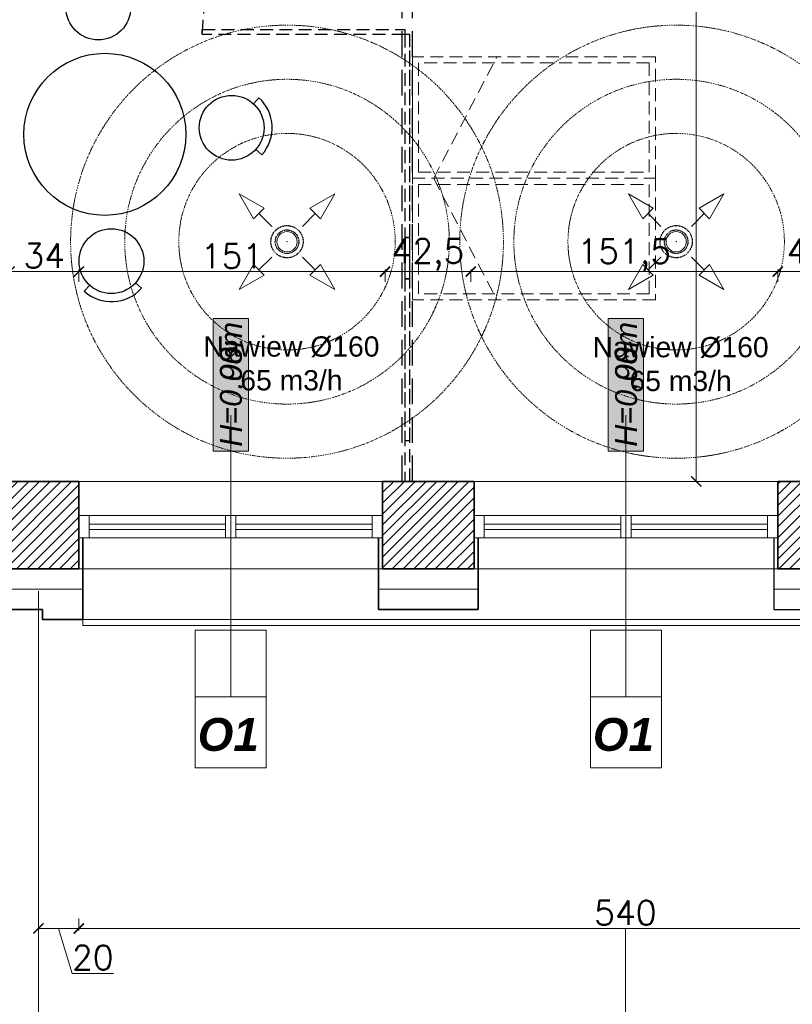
# Model space of a CAD drawing. Header units: millimetres. Extents: x -740 to 33545, y -26688 to 22494.
# Tile 139 of 256: x 11205 to 11586, y 9525 to 10011. Entities that reach past the tile are written whole.
import ezdxf
from ezdxf.lldxf.tags import DXFTag

# ---------------------------------------------------------------- set-up
doc = ezdxf.new("R2010")
doc.units = ezdxf.units.MM
doc.header["$MEASUREMENT"] = 0
for name, pattern in [('CENTERX2', [101.6, 63.5, -12.7, 12.7, -12.7]), ('DASHDOT', [1, 0.5, -0.25, 0, -0.25]), ('DASHED2', [9.525, 6.35, -3.175]), ('DIVIDE2', [0.625, 0.25, -0.125, 0, -0.125, 0, -0.125])]:
    doc.linetypes.add(name, pattern=pattern)
doc.layers.get('Defpoints').update_dxf_attribs({"color": 252})
for name, color, linetype, lineweight in [('## went', 20, 'DIVIDE2', 15), ('_IS_Nawiew', 5, 'Continuous', 20), ('A_istniejące ściany', 252, 'Continuous', 35), ('A_izolacja', 252, 'Continuous', 9), ('A_l.przerywana', 252, 'ICAD_ISO03W100', 9), ('A_okna wymieniane', 252, 'Continuous', 15), ('A_opisy', 252, 'Continuous', 15), ('A_wyposażenie', 252, 'Continuous', 9), ('A_ściany projektowane', 252, 'Continuous', 35), ('l.przerywana', 252, 'ICAD_ISO03W100', 5), ('l.widokowa', 252, 'Continuous', 15), ('l.wypełnien', 252, 'Continuous', 5), ('Nowe_820-G Rysunki Obrazki_Nr_pióra__1', 252, 'Continuous', 13), ('wymiarowanie', 252, 'Continuous', 9)]:
    doc.layers.add(name, color=color, linetype=linetype, lineweight=lineweight)
doc.layers.add('## went NIEWID', color=51, linetype='DASHDOT', lineweight=15, plot=False)
doc.layers.add('_I_EKO_PODKLAD 3', color=252, linetype='Continuous')
doc.layers.add('_IS_EKO_Opis_Wentylacja', color=7, linetype='CENTERX2')
doc.styles.add('Arial', font='arial.ttf')
doc.styles.add('ARIALL', font='GOTHIC.TTF', dxfattribs={"height": 40})
doc.styles.add('styl2', font='simplex.shx')
doc.linetypes.add('BATTING', pattern='A,0.00254,-2.54,[134,ltypeshp.shx,S=2.54,R=0,X=-2.54,Y=0],-5.08,[134,ltypeshp.shx,S=2.54,R=180,X=2.54,Y=0],-2.54', length=10.16254)
tags = doc.linetypes.add('ICAD_ISO03W100', pattern=[30, 12, -18]).pattern_tags.tags
tags[6:7] = [DXFTag(74, 4), DXFTag(75, 0), DXFTag(340, '0'), DXFTag(46, 1.0), DXFTag(50, 0.0), DXFTag(44, 0.0), DXFTag(45, 0.0)]
tags[4:5] = [DXFTag(74, 4), DXFTag(75, 0), DXFTag(340, '0'), DXFTag(46, 1.0), DXFTag(50, 0.0), DXFTag(44, 0.0), DXFTag(45, 0.0)]
doc.dimstyles.new('Skala 1-50', dxfattribs={"dimtxt": 12, "dimasz": 5, "dimexe": 1, "dimexo": 1, "dimgap": 1.5, "dimtad": 1, "dimdec": 1, "dimrnd": 0.5, "dimtxsty": 'styl2', "dimblk": 'ARCHTICK', "dimcen": 5, "dimadec": 0, "dimazin": 0, "dimtfac": 1, "dimtdec": 1, "dimtmove": 1, "dimatfit": 3, "dimldrblk": 'ARCHTICK', "dimfxl": 0, "dimlwd": -1, "dimlwe": -1, "dimarcsym": 0})

# ---------------------------------------------------------------- blocks, each defined once
blk = doc.blocks.new('_ArchTick')
at = {"color": 0, "linetype": 'ByBlock', "const_width": 0.15}
blk.add_lwpolyline([(-0.5, -0.5), (0.5, 0.5)], dxfattribs=at)
blk = doc.blocks.new('*D1898')
at = {"layer": 'Defpoints', "color": 0}
for p in [(11214.13, 9716.08), (11234.13, 9714.58), (11234.13, 9562.04)]:
    blk.add_point(p, dxfattribs=at)
at = {"layer": 'wymiarowanie', "color": 0}
for p, q in [((11214.13, 9567.04), (11214.13, 9561.04)), ((11234.13, 9567.04), (11234.13, 9561.04)), ((11214.13, 9562.04), (11234.13, 9562.04)), ((11230.78, 9539.89), (11224.13, 9562.04)), ((11251.25, 9539.89), (11230.78, 9539.89))]:
    blk.add_line(p, q, dxfattribs=at)
at = {"layer": 'wymiarowanie', "color": 0, "xscale": 5, "yscale": 5, "zscale": 5, "rotation": 180}
blk.add_blockref('_ArchTick', (11214.13, 9562.04), dxfattribs=at)
at = {"layer": 'wymiarowanie', "color": 0, "xscale": 5, "yscale": 5, "zscale": 5}
blk.add_blockref('_ArchTick', (11234.13, 9562.04), dxfattribs=at)
at = {"layer": 'wymiarowanie', "color": 0, "insert": (11241.01, 9547.69), "char_height": 12, "attachment_point": 5, "style": 'styl2'}
blk.add_mtext('20', dxfattribs=at)
blk = doc.blocks.new('*D1899')
at = {"layer": 'Defpoints', "color": 0}
for p in [(11234.13, 9739.58), (11773.95, 9715.57), (11773.95, 9562.04)]:
    blk.add_point(p, dxfattribs=at)
at = {"layer": 'wymiarowanie', "color": 0}
for p, q in [((11234.13, 9567.04), (11234.13, 9561.04)), ((11773.95, 9567.04), (11773.95, 9561.04)), ((11234.13, 9562.04), (11773.95, 9562.04))]:
    blk.add_line(p, q, dxfattribs=at)
at = {"layer": 'wymiarowanie', "color": 0, "xscale": 5, "yscale": 5, "zscale": 5, "rotation": 180}
blk.add_blockref('_ArchTick', (11234.13, 9562.04), dxfattribs=at)
at = {"layer": 'wymiarowanie', "color": 0, "xscale": 5, "yscale": 5, "zscale": 5}
blk.add_blockref('_ArchTick', (11773.95, 9562.04), dxfattribs=at)
at = {"layer": 'wymiarowanie', "color": 0, "insert": (11504.04, 9569.84), "char_height": 12, "attachment_point": 5, "style": 'styl2'}
blk.add_mtext('540', dxfattribs=at)
blk = doc.blocks.new('*D2158')
at = {"layer": 'Defpoints', "color": 0}
for p in [(11128.02, 9739.58), (11214.13, 9719.58), (11214.13, 9186.8)]:
    blk.add_point(p, dxfattribs=at)
at = {"layer": 'wymiarowanie', "color": 0}
for p, q in [((11128.02, 9191.8), (11128.02, 9185.8)), ((11214.13, 9191.8), (11214.13, 9185.8)), ((11128.02, 9186.8), (11214.13, 9186.8))]:
    blk.add_line(p, q, dxfattribs=at)
at = {"layer": 'wymiarowanie', "color": 0, "xscale": 5, "yscale": 5, "zscale": 5, "rotation": 180}
blk.add_blockref('_ArchTick', (11128.02, 9186.8), dxfattribs=at)
at = {"layer": 'wymiarowanie', "color": 0, "xscale": 5, "yscale": 5, "zscale": 5}
blk.add_blockref('_ArchTick', (11214.13, 9186.8), dxfattribs=at)
at = {"layer": 'wymiarowanie', "color": 0, "insert": (11171.07, 9194.6), "char_height": 12, "attachment_point": 5, "style": 'styl2'}
blk.add_mtext('86', dxfattribs=at)
blk = doc.blocks.new('*D2159')
at = {"layer": 'Defpoints', "color": 0}
for p in [(11234.13, 9739.58), (11214.13, 9719.58), (11234.13, 9186.8)]:
    blk.add_point(p, dxfattribs=at)
at = {"layer": 'wymiarowanie', "color": 0}
for p, q in [((11214.13, 9191.8), (11214.13, 9185.8)), ((11234.13, 9191.8), (11234.13, 9185.8)), ((11214.13, 9186.8), (11234.13, 9186.8)), ((11234.13, 9186.8), (11263.81, 9186.8))]:
    blk.add_line(p, q, dxfattribs=at)
at = {"layer": 'wymiarowanie', "color": 0, "xscale": 5, "yscale": 5, "zscale": 5, "rotation": 180}
blk.add_blockref('_ArchTick', (11214.13, 9186.8), dxfattribs=at)
at = {"layer": 'wymiarowanie', "color": 0, "xscale": 5, "yscale": 5, "zscale": 5}
blk.add_blockref('_ArchTick', (11234.13, 9186.8), dxfattribs=at)
at = {"layer": 'wymiarowanie', "color": 0, "insert": (11253.58, 9194.6), "char_height": 12, "attachment_point": 5, "style": 'styl2'}
blk.add_mtext('20', dxfattribs=at)
blk = doc.blocks.new('*D2160')
at = {"layer": 'Defpoints', "color": 0}
for p in [(11234.13, 9739.58), (11384.13, 9739.58), (11384.13, 9186.8)]:
    blk.add_point(p, dxfattribs=at)
at = {"layer": 'wymiarowanie', "color": 0}
for p, q in [((11234.13, 9191.8), (11234.13, 9185.8)), ((11384.13, 9191.8), (11384.13, 9185.8)), ((11234.13, 9186.8), (11384.13, 9186.8))]:
    blk.add_line(p, q, dxfattribs=at)
at = {"layer": 'wymiarowanie', "color": 0, "xscale": 5, "yscale": 5, "zscale": 5, "rotation": 180}
blk.add_blockref('_ArchTick', (11234.13, 9186.8), dxfattribs=at)
at = {"layer": 'wymiarowanie', "color": 0, "xscale": 5, "yscale": 5, "zscale": 5}
blk.add_blockref('_ArchTick', (11384.13, 9186.8), dxfattribs=at)
at = {"layer": 'wymiarowanie', "color": 0, "insert": (11309.13, 9194.6), "char_height": 12, "attachment_point": 5, "style": 'styl2'}
blk.add_mtext('150', dxfattribs=at)
blk = doc.blocks.new('*D2161')
at = {"layer": 'Defpoints', "color": 0}
for p in [(11384.13, 9739.58), (11429.29, 9739.58), (11429.29, 9186.8)]:
    blk.add_point(p, dxfattribs=at)
at = {"layer": 'wymiarowanie', "color": 0}
for p, q in [((11384.13, 9191.8), (11384.13, 9185.8)), ((11429.29, 9191.8), (11429.29, 9185.8)), ((11384.13, 9186.8), (11429.29, 9186.8))]:
    blk.add_line(p, q, dxfattribs=at)
at = {"layer": 'wymiarowanie', "color": 0, "xscale": 5, "yscale": 5, "zscale": 5, "rotation": 180}
blk.add_blockref('_ArchTick', (11384.13, 9186.8), dxfattribs=at)
at = {"layer": 'wymiarowanie', "color": 0, "xscale": 5, "yscale": 5, "zscale": 5}
blk.add_blockref('_ArchTick', (11429.29, 9186.8), dxfattribs=at)
at = {"layer": 'wymiarowanie', "color": 0, "insert": (11406.71, 9194.6), "char_height": 12, "attachment_point": 5, "style": 'styl2'}
blk.add_mtext('45', dxfattribs=at)
blk = doc.blocks.new('*D2162')
at = {"layer": 'Defpoints', "color": 0}
for p in [(11429.29, 9739.58), (11579.29, 9739.58), (11579.29, 9186.8)]:
    blk.add_point(p, dxfattribs=at)
at = {"layer": 'wymiarowanie', "color": 0}
for p, q in [((11429.29, 9191.8), (11429.29, 9185.8)), ((11579.29, 9191.8), (11579.29, 9185.8)), ((11429.29, 9186.8), (11579.29, 9186.8))]:
    blk.add_line(p, q, dxfattribs=at)
at = {"layer": 'wymiarowanie', "color": 0, "xscale": 5, "yscale": 5, "zscale": 5, "rotation": 180}
blk.add_blockref('_ArchTick', (11429.29, 9186.8), dxfattribs=at)
at = {"layer": 'wymiarowanie', "color": 0, "xscale": 5, "yscale": 5, "zscale": 5}
blk.add_blockref('_ArchTick', (11579.29, 9186.8), dxfattribs=at)
at = {"layer": 'wymiarowanie', "color": 0, "insert": (11504.29, 9194.6), "char_height": 12, "attachment_point": 5, "style": 'styl2'}
blk.add_mtext('150', dxfattribs=at)
blk = doc.blocks.new('*D2163')
at = {"layer": 'Defpoints', "color": 0}
for p in [(11579.29, 9739.58), (11624.02, 9739.58), (11624.02, 9186.8)]:
    blk.add_point(p, dxfattribs=at)
at = {"layer": 'wymiarowanie', "color": 0}
for p, q in [((11579.29, 9191.8), (11579.29, 9185.8)), ((11624.02, 9191.8), (11624.02, 9185.8)), ((11579.29, 9186.8), (11624.02, 9186.8))]:
    blk.add_line(p, q, dxfattribs=at)
at = {"layer": 'wymiarowanie', "color": 0, "xscale": 5, "yscale": 5, "zscale": 5, "rotation": 180}
blk.add_blockref('_ArchTick', (11579.29, 9186.8), dxfattribs=at)
at = {"layer": 'wymiarowanie', "color": 0, "xscale": 5, "yscale": 5, "zscale": 5}
blk.add_blockref('_ArchTick', (11624.02, 9186.8), dxfattribs=at)
at = {"layer": 'wymiarowanie', "color": 0, "insert": (11601.66, 9195.15), "char_height": 12, "attachment_point": 5, "style": 'styl2'}
blk.add_mtext('44,5', dxfattribs=at)
blk = doc.blocks.new('*D2209')
at = {"layer": 'Defpoints', "color": 0}
for p in [(11562.62, 10359.34), (11539.01, 9782.76), (11576.75, 9782.76)]:
    blk.add_point(p, dxfattribs=at)
at = {"layer": 'wymiarowanie', "color": 0}
for p, q in [((11544.01, 10359.34), (11538.01, 10359.34)), ((11539.01, 10359.34), (11539.01, 10168.41)), ((11539.01, 9782.76), (11539.01, 10125.2)), ((11544.01, 9782.76), (11538.01, 9782.76))]:
    blk.add_line(p, q, dxfattribs=at)
at = {"layer": 'wymiarowanie', "color": 0, "xscale": 5, "yscale": 5, "zscale": 5}
for p, rotation in [((11539.01, 10359.34), 90), ((11539.01, 9782.76), 270)]:
    blk.add_blockref('_ArchTick', p, dxfattribs=dict(at, rotation=rotation))
at = {"layer": 'wymiarowanie', "color": 0, "insert": (11530.66, 10146.8), "char_height": 12, "attachment_point": 5, "rotation": 90, "style": 'styl2'}
blk.add_mtext('576,5', dxfattribs=at)
blk = doc.blocks.new('*D2784')
at = {"layer": 'Defpoints', "color": 0}
for p in [(11234.13, 9886.31), (11199.91, 9812.76), (11234.13, 9782.76)]:
    blk.add_point(p, dxfattribs=at)
at = {"layer": 'wymiarowanie', "color": 0}
for p, q in [((11199.91, 9881.31), (11199.91, 9887.31)), ((11199.91, 9886.31), (11234.13, 9886.31)), ((11234.13, 9881.31), (11234.13, 9887.31))]:
    blk.add_line(p, q, dxfattribs=at)
at = {"layer": 'wymiarowanie', "color": 0, "xscale": 5, "yscale": 5, "zscale": 5, "rotation": 180}
blk.add_blockref('_ArchTick', (11199.91, 9886.31), dxfattribs=at)
at = {"layer": 'wymiarowanie', "color": 0, "xscale": 5, "yscale": 5, "zscale": 5}
blk.add_blockref('_ArchTick', (11234.13, 9886.31), dxfattribs=at)
at = {"layer": 'wymiarowanie', "color": 0, "insert": (11217.02, 9894.11), "char_height": 12, "attachment_point": 5, "style": 'styl2'}
blk.add_mtext('34', dxfattribs=at)
blk = doc.blocks.new('*D2785')
at = {"layer": 'Defpoints', "color": 0}
for p in [(11385.33, 9886.31), (11234.13, 9782.76), (11385.33, 9782.76)]:
    blk.add_point(p, dxfattribs=at)
at = {"layer": 'wymiarowanie', "color": 0}
for p, q in [((11234.13, 9881.31), (11234.13, 9887.31)), ((11234.13, 9886.31), (11385.33, 9886.31)), ((11385.33, 9881.31), (11385.33, 9887.31))]:
    blk.add_line(p, q, dxfattribs=at)
at = {"layer": 'wymiarowanie', "color": 0, "xscale": 5, "yscale": 5, "zscale": 5, "rotation": 180}
blk.add_blockref('_ArchTick', (11234.13, 9886.31), dxfattribs=at)
at = {"layer": 'wymiarowanie', "color": 0, "xscale": 5, "yscale": 5, "zscale": 5}
blk.add_blockref('_ArchTick', (11385.33, 9886.31), dxfattribs=at)
at = {"layer": 'wymiarowanie', "color": 0, "insert": (11309.73, 9893.96), "char_height": 12, "attachment_point": 5, "style": 'styl2'}
blk.add_mtext('151', dxfattribs=at)
blk = doc.blocks.new('*D2786')
at = {"layer": 'Defpoints', "color": 0}
for p in [(11427.67, 9886.31), (11385.33, 9782.76), (11427.67, 9782.76)]:
    blk.add_point(p, dxfattribs=at)
at = {"layer": 'wymiarowanie', "color": 0}
for p, q in [((11385.33, 9881.31), (11385.33, 9887.31)), ((11385.33, 9886.31), (11427.67, 9886.31)), ((11427.67, 9881.31), (11427.67, 9887.31))]:
    blk.add_line(p, q, dxfattribs=at)
at = {"layer": 'wymiarowanie', "color": 0, "xscale": 5, "yscale": 5, "zscale": 5, "rotation": 180}
blk.add_blockref('_ArchTick', (11385.33, 9886.31), dxfattribs=at)
at = {"layer": 'wymiarowanie', "color": 0, "xscale": 5, "yscale": 5, "zscale": 5}
blk.add_blockref('_ArchTick', (11427.67, 9886.31), dxfattribs=at)
at = {"layer": 'wymiarowanie', "color": 0, "insert": (11406.5, 9894.66), "char_height": 12, "attachment_point": 5, "style": 'styl2'}
blk.add_mtext('42,5', dxfattribs=at)
blk = doc.blocks.new('*D2787')
at = {"layer": 'Defpoints', "color": 0}
for p in [(11579.29, 9886.31), (11427.67, 9782.76), (11579.29, 9782.76)]:
    blk.add_point(p, dxfattribs=at)
at = {"layer": 'wymiarowanie', "color": 0}
for p, q in [((11427.67, 9881.31), (11427.67, 9887.31)), ((11427.67, 9886.31), (11579.29, 9886.31)), ((11579.29, 9881.31), (11579.29, 9887.31))]:
    blk.add_line(p, q, dxfattribs=at)
at = {"layer": 'wymiarowanie', "color": 0, "xscale": 5, "yscale": 5, "zscale": 5, "rotation": 180}
blk.add_blockref('_ArchTick', (11427.67, 9886.31), dxfattribs=at)
at = {"layer": 'wymiarowanie', "color": 0, "xscale": 5, "yscale": 5, "zscale": 5}
blk.add_blockref('_ArchTick', (11579.29, 9886.31), dxfattribs=at)
at = {"layer": 'wymiarowanie', "color": 0, "insert": (11503.48, 9894.51), "char_height": 12, "attachment_point": 5, "style": 'styl2'}
blk.add_mtext('151,5', dxfattribs=at)
blk = doc.blocks.new('*D2788')
at = {"layer": 'Defpoints', "color": 0}
for p in [(11624.02, 9886.31), (11579.29, 9782.76), (11624.02, 9782.76)]:
    blk.add_point(p, dxfattribs=at)
at = {"layer": 'wymiarowanie', "color": 0}
for p, q in [((11579.29, 9881.31), (11579.29, 9887.31)), ((11579.29, 9886.31), (11624.02, 9886.31)), ((11624.02, 9881.31), (11624.02, 9887.31))]:
    blk.add_line(p, q, dxfattribs=at)
at = {"layer": 'wymiarowanie', "color": 0, "xscale": 5, "yscale": 5, "zscale": 5, "rotation": 180}
blk.add_blockref('_ArchTick', (11579.29, 9886.31), dxfattribs=at)
at = {"layer": 'wymiarowanie', "color": 0, "xscale": 5, "yscale": 5, "zscale": 5}
blk.add_blockref('_ArchTick', (11624.02, 9886.31), dxfattribs=at)
at = {"layer": 'wymiarowanie', "color": 0, "insert": (11601.66, 9894.66), "char_height": 12, "attachment_point": 5, "style": 'styl2'}
blk.add_mtext('44,5', dxfattribs=at)
blk = doc.blocks.new('erdrrer')
at = {"layer": '## went', "color": 5, "linetype": 'Continuous', "lineweight": 15}
for p, q in [((341343.16, 163325.05), (341331.68, 163331.67)), ((341331.68, 163331.67), (341338.31, 163320.2)), ((341331.68, 163331.67), (341338.31, 163320.2)), ((341364.32, 163325.05), (341375.8, 163331.67)), ((341375.8, 163331.67), (341369.17, 163320.2)), ((341375.8, 163331.67), (341369.17, 163320.2)), ((341338.31, 163320.2), (341343.16, 163325.05)), ((341338.31, 163320.2), (341343.16, 163325.05)), ((341369.17, 163320.2), (341364.32, 163325.05)), ((341369.17, 163320.2), (341364.32, 163325.05)), ((341346.65, 163316.7), (341340.73, 163322.62)), ((341360.83, 163316.7), (341366.75, 163322.62)), ((341346.82, 163316.53), (341346.82, 163316.53)), ((341346.65, 163302.53), (341340.73, 163296.61)), ((341346.82, 163302.7), (341346.82, 163302.7)), ((341360.66, 163302.7), (341360.66, 163302.7)), ((341360.83, 163302.53), (341366.75, 163296.61)), ((341338.31, 163299.03), (341331.68, 163287.56)), ((341343.16, 163294.18), (341338.31, 163299.03)), ((341343.16, 163294.18), (341338.31, 163299.03)), ((341364.32, 163294.18), (341369.17, 163299.03)), ((341364.32, 163294.18), (341369.17, 163299.03)), ((341369.17, 163299.03), (341375.8, 163287.56)), ((341331.68, 163287.56), (341343.16, 163294.18)), ((341331.68, 163287.56), (341343.16, 163294.18)), ((341375.8, 163287.56), (341364.32, 163294.18)), ((341375.8, 163287.56), (341364.32, 163294.18))]:
    blk.add_line(p, q, dxfattribs=at)
at = {"layer": '## went', "color": 5, "linetype": 'Continuous', "const_width": 0.0165}
for points in [[(341331.68, 163331.67), (341338.31, 163320.2), (341343.16, 163325.05)], [(341375.8, 163331.67), (341369.17, 163320.2), (341364.32, 163325.05)], [(341331.68, 163287.56), (341343.16, 163294.18), (341338.31, 163299.03)], [(341375.8, 163287.56), (341364.32, 163294.18), (341369.17, 163299.03)]]:
    blk.add_lwpolyline(points, close=True, dxfattribs=at)
at = {"layer": '## went', "color": 5, "lineweight": 30}
for radius in [7.45, 5.44]:
    blk.add_circle((341353.74, 163309.62), radius, dxfattribs=at)
at = {"layer": '## went', "color": 5, "lineweight": 15}
blk.add_point((341353.74, 163309.62), dxfattribs=at)
blk.add_point((341353.74, 163309.62), dxfattribs=at)
at = {"layer": '## went NIEWID'}
for radius in [100, 75, 50]:
    blk.add_circle((341353.74, 163309.62), radius, dxfattribs=at)

msp = doc.modelspace()

# ---------------------------------------------------------------- hatches: boundary and pattern name
at = {"layer": 'A_opisy', "ltscale": 0.3}
for points in [[(11300.37, 9797.7), (11300.37, 9863.16), (11317.9, 9863.16), (11317.9, 9797.7)], [(11300.37, 9797.7), (11300.37, 9863.16), (11317.9, 9863.16), (11317.9, 9797.7)], [(11300.37, 9797.7), (11300.37, 9863.16), (11317.9, 9863.16), (11317.9, 9797.7)], [(11300.37, 9797.7), (11300.37, 9863.16), (11317.9, 9863.16), (11317.9, 9797.7)], [(11495.52, 9797.7), (11495.52, 9863.16), (11513.05, 9863.16), (11513.05, 9797.7)], [(11495.52, 9797.7), (11495.52, 9863.16), (11513.05, 9863.16), (11513.05, 9797.7)], [(11495.52, 9797.7), (11495.52, 9863.16), (11513.05, 9863.16), (11513.05, 9797.7)], [(11495.52, 9797.7), (11495.52, 9863.16), (11513.05, 9863.16), (11513.05, 9797.7)]]:
    msp.add_hatch(color=256, dxfattribs=at).paths.add_polyline_path(points)
at = {"layer": 'l.wypełnien'}
h = msp.add_hatch(dxfattribs=at)
h.set_pattern_fill('ANSI31', color=256, scale=30, style=0)
h.paths.add_polyline_path([(11391.26, 10402.52), (11391.26, 10359.34), (11839.15, 10359.34), (11839.15, 9782.76), (11774.02, 9782.76), (11774.02, 9765.83), (11774.02, 9754.82), (11774.02, 9739.58), (11839.15, 9739.58), (11882.33, 9739.58), (11882.33, 10522.75), (11866.24, 10522.75), (11854.39, 10522.75), (11839.15, 10522.75), (11839.15, 10402.52), (11426.82, 10402.52), (11426.82, 10552.38), (11401.42, 10552.38), (11401.42, 10402.52)])
h.paths.add_polyline_path([(11391.26, 10834.32), (11391.26, 10791.99), (11401.42, 10791.99), (11401.42, 10654.38), (11426.82, 10654.38), (11426.82, 10791.99), (11839.15, 10791.99), (11839.15, 10677.69), (11854.39, 10677.69), (11866.24, 10677.69), (11882.33, 10677.69), (11882.33, 11331.32), (11882.33, 11374.5), (11799.42, 11374.5), (11799.42, 11331.32), (11839.15, 11331.32), (11839.15, 10994.32), (11839.15, 10834.32), (11699.45, 10834.32), (11685.18, 10834.32), (11640.68, 10834.32), (11401.42, 10834.32)])
h.paths.add_polyline_path([(11477.62, 10806.38), (11477.62, 10819.93), (11497.94, 10819.93), (11497.94, 10806.38)], flags=16)
h.paths.add_polyline_path([(11438.67, 10819.93), (11438.67, 10806.38), (11457.3, 10806.38), (11457.3, 10819.93)], flags=16)
h.paths.add_polyline_path([(11429.29, 9739.58), (11429.29, 9782.76), (11384.13, 9782.76), (11384.13, 9739.58)])
h.paths.add_polyline_path([(11624.02, 9739.58), (11624.02, 9782.76), (11579.29, 9782.76), (11579.29, 9739.58)])
h = msp.add_hatch(dxfattribs=at)
h.set_pattern_fill('ANSI31', color=256, scale=30, style=0)
h.paths.add_polyline_path([(10913.66, 10402.52), (10997.39, 10402.52), (11117.42, 10402.52), (11176.61, 10402.52), (11176.61, 10401.46), (11164.43, 10401.46), (11164.43, 10399.14), (11180.1, 10399.14), (11180.1, 10402.52), (11291.35, 10402.52), (11291.35, 10359.34), (11212.91, 10359.34), (11212.91, 10281.34), (11174.51, 10281.34), (11174.51, 10359.34), (11117.42, 10359.34), (10913.66, 10359.34)])
h.paths.add_polyline_path([(11186.51, 10326.34), (11186.51, 10347.34), (11200.91, 10347.34), (11200.91, 10326.34)], flags=16)
h.paths.add_polyline_path([(11186.51, 10326.34), (11186.51, 10347.34), (11200.91, 10347.34), (11200.91, 10326.34)], flags=0)
h.paths.add_polyline_path([(11186.51, 10293.34), (11186.51, 10314.34), (11200.91, 10314.34), (11200.91, 10293.34)], flags=16)
h.paths.add_polyline_path([(11186.51, 10293.34), (11186.51, 10314.34), (11200.91, 10314.34), (11200.91, 10293.34)], flags=0)
h.paths.add_polyline_path([(11234.13, 9739.58), (11234.13, 9782.76), (11199.91, 9782.76), (11199.91, 9812.76), (11174.51, 9812.76), (11174.51, 9782.76), (11128.02, 9782.76), (11128.02, 9739.58)])
h.paths.add_polyline_path([(10477.77, 9782.76), (10504.8, 9782.76), (10504.8, 9762.76), (10529.35, 9762.99), (10529.35, 9782.76), (10587.7, 9782.76), (10587.7, 9739.58), (10477.77, 9739.58)])
h.paths.add_polyline_path([(10783.28, 9739.58), (10783.28, 9782.76), (10737.7, 9782.76), (10737.7, 9739.58)])
h.paths.add_polyline_path([(10978.02, 9739.58), (10978.02, 9782.76), (10933.28, 9782.76), (10933.28, 9739.58)])
h.paths.add_polyline_path([(10769.66, 10359.34), (10771.66, 10359.34), (10771.66, 10402.52), (10736.26, 10402.52), (10736.26, 10359.34)])
h.paths.add_polyline_path([(10457.77, 9739.58), (10457.77, 9782.76), (10477.77, 9782.76), (10477.77, 9739.58), (10470.93, 9739.58)])
h.paths.add_polyline_path([(10771.66, 10359.34), (10771.66, 10402.52), (10791.66, 10402.52), (10791.66, 10359.34)])
h.paths.add_polyline_path([(10913.66, 10359.34), (10913.66, 10402.52), (10893.66, 10402.52), (10893.66, 10359.34)])
h.paths.add_polyline_path([(10504.8, 9762.76), (10504.8, 9782.76), (10529.35, 9782.76), (10529.35, 9762.99)])

# ---------------------------------------------------------------- linework, layer by layer
at = {"layer": '_I_EKO_PODKLAD 3', "linetype": 'DASHED2', "ltscale": 2}
for p, q in [((11393.83, 9782.76), (11393.83, 10359.34)), ((11393.83, 9782.76), (11393.83, 10359.34)), ((11398.83, 9782.76), (11398.83, 10359.34)), ((11398.83, 9782.76), (11398.83, 10359.34))]:
    msp.add_line(p, q, dxfattribs=at)
at = {"layer": '_I_EKO_PODKLAD 3', "ltscale": 500}
for p, q in [((11320.3, 9969.17), (11322.98, 9972.14)), ((11320.3, 9969.17), (11322.98, 9972.14)), ((11321.47, 9946.57), (11324.44, 9943.89)), ((11321.47, 9946.57), (11324.44, 9943.89)), ((11262.09, 9880.73), (11265.06, 9878.05)), ((11262.09, 9880.73), (11265.06, 9878.05)), ((11239.49, 9879.56), (11236.81, 9876.59)), ((11239.49, 9879.56), (11236.81, 9876.59))]:
    msp.add_line(p, q, dxfattribs=at)
at = {"layer": '_I_EKO_PODKLAD 3', "color": 252, "ltscale": 500}
for p, q in [((11320.3, 9969.17), (11322.98, 9972.14)), ((11320.3, 9969.17), (11322.98, 9972.14)), ((11321.47, 9946.57), (11324.44, 9943.89)), ((11321.47, 9946.57), (11324.44, 9943.89)), ((11262.09, 9880.73), (11265.06, 9878.05)), ((11262.09, 9880.73), (11265.06, 9878.05)), ((11239.49, 9879.56), (11236.81, 9876.59)), ((11239.49, 9879.56), (11236.81, 9876.59))]:
    msp.add_line(p, q, dxfattribs=at)
at = {"layer": '_I_EKO_PODKLAD 3', "linetype": 'DASHED2'}
for points in [[(11295.08, 10005.84), (11395.08, 10005.84), (11395.08, 10003.34), (11295.08, 10003.34), (11295.08, 10005.84)], [(11295.08, 10005.84), (11395.08, 10005.84), (11395.08, 10003.34), (11295.08, 10003.34), (11295.08, 10005.84)], [(11395.08, 10003.34), (11395.08, 9903.34), (11397.58, 9903.34), (11397.58, 10003.34), (11395.08, 10003.34)], [(11395.08, 10003.34), (11395.08, 9882.76), (11397.58, 9882.76), (11397.58, 10003.34), (11395.08, 10003.34)], [(11395.08, 9882.76), (11395.08, 9782.76), (11397.58, 9782.76), (11397.58, 9882.76), (11395.08, 9882.76)], [(11395.08, 9882.76), (11395.08, 9782.76), (11397.58, 9782.76), (11397.58, 9882.76), (11395.08, 9882.76)]]:
    msp.add_lwpolyline(points, dxfattribs=at)
at = {"layer": '_I_EKO_PODKLAD 3', "color": 252, "linetype": 'DASHED2'}
for points in [[(11395.08, 10003.34), (11395.08, 9903.34), (11397.58, 9903.34), (11397.58, 10003.34), (11395.08, 10003.34)], [(11395.08, 10003.34), (11395.08, 9903.34), (11397.58, 9903.34), (11397.58, 10003.34), (11395.08, 10003.34)], [(11395.08, 9902.99), (11395.08, 9802.99), (11397.58, 9802.99), (11397.58, 9902.99), (11395.08, 9902.99)], [(11395.08, 9902.99), (11395.08, 9802.99), (11397.58, 9802.99), (11397.58, 9902.99), (11395.08, 9902.99)]]:
    msp.add_lwpolyline(points, dxfattribs=at)
at = {"layer": '_I_EKO_PODKLAD 3', "ltscale": 500}
for centre, radius in [((11243.74, 10016.66), 16), ((11243.74, 10016.66), 16), ((11246.98, 9954.05), 40), ((11246.98, 9954.05), 40), ((11309.58, 9957.29), 16), ((11309.58, 9957.29), 16), ((11250.21, 9891.45), 16), ((11250.21, 9891.45), 16)]:
    msp.add_circle(centre, radius, dxfattribs=at)
at = {"layer": '_I_EKO_PODKLAD 3', "color": 252, "ltscale": 500}
for centre, radius in [((11243.74, 10016.66), 16), ((11243.74, 10016.66), 16), ((11246.98, 9954.05), 40), ((11246.98, 9954.05), 40), ((11309.58, 9957.29), 16), ((11309.58, 9957.29), 16), ((11250.21, 9891.45), 16), ((11250.21, 9891.45), 16)]:
    msp.add_circle(centre, radius, dxfattribs=at)
at = {"layer": '_I_EKO_PODKLAD 3', "linetype": 'DASHED2'}
msp.add_arc((11395.08, 10003.34), 100, 88.5675, 180.5037, dxfattribs=at)
msp.add_arc((11395.08, 10003.34), 100, 88.5675, 180.5037, dxfattribs=at)
at = {"layer": '_I_EKO_PODKLAD 3', "ltscale": 500}
for centre, start, end in [((11309.58, 9957.29), 317.955, 47.955), ((11309.58, 9957.29), 317.955, 47.955), ((11250.21, 9891.45), 227.955, 317.955), ((11250.21, 9891.45), 227.955, 317.955)]:
    msp.add_arc(centre, 20, start, end, dxfattribs=at)
at = {"layer": '_I_EKO_PODKLAD 3', "color": 252, "ltscale": 500}
for centre, start, end in [((11309.58, 9957.29), 317.955, 47.955), ((11309.58, 9957.29), 317.955, 47.955), ((11250.21, 9891.45), 227.955, 317.955), ((11250.21, 9891.45), 227.955, 317.955)]:
    msp.add_arc(centre, 20, start, end, dxfattribs=at)
at = {"layer": '_IS_Nawiew'}
for centre in [(11336.93, 9901.06), (11529.12, 9901.06)]:
    msp.add_circle(centre, 5, dxfattribs=at)
at = {"layer": 'A_istniejące ściany'}
for points in [[(11234.13, 9782.76), (11199.91, 9782.76)], [(11234.13, 9739.58), (11234.13, 9782.76)], [(11429.29, 9782.76), (11384.13, 9782.76)], [(11384.13, 9782.76), (11384.13, 9739.58)], [(11429.29, 9739.58), (11429.29, 9782.76)], [(11624.02, 9782.76), (11579.29, 9782.76)], [(11579.29, 9782.76), (11579.29, 9739.58)], [(11384.13, 9739.58), (11384.13, 9754.82)], [(11579.29, 9739.58), (11579.29, 9754.82)], [(11128.02, 9739.58), (11234.13, 9739.58)], [(11384.13, 9739.58), (11429.29, 9739.58)], [(11579.29, 9739.58), (11624.02, 9739.58)]]:
    msp.add_lwpolyline(points, dxfattribs=at)
at = {"layer": 'A_izolacja', "lineweight": 35}
for p, q in [((11236.13, 9754.82), (11236.13, 9719.58)), ((11382.13, 9754.82), (11382.13, 9719.58)), ((11431.29, 9754.82), (11431.29, 9719.58))]:
    msp.add_line(p, q, dxfattribs=at)
at = {"layer": 'A_izolacja', "lineweight": 30}
msp.add_line((11577.29, 9754.82), (11577.29, 9719.58), dxfattribs=at)
at = {"layer": 'A_izolacja', "linetype": 'BATTING', "ltscale": 0.1}
for points in [[(11126.02, 9729.58), (11236.13, 9729.58)], [(11382.13, 9729.58), (11431.29, 9729.58)], [(11577.29, 9729.58), (11626.02, 9729.58)]]:
    msp.add_lwpolyline(points, dxfattribs=at)
at = {"layer": 'A_izolacja', "lineweight": 35}
for points in [[(11216.13, 9719.58), (11216.13, 9717.58), (11216.13, 9714.58), (11236.13, 9714.58), (11236.13, 9719.58)], [(11382.13, 9719.58), (11431.29, 9719.58)]]:
    msp.add_lwpolyline(points, dxfattribs=at)
at = {"layer": 'A_izolacja', "lineweight": 30}
msp.add_lwpolyline([(11577.29, 9719.58), (11626.02, 9719.58)], dxfattribs=at)
at = {"layer": 'A_l.przerywana', "ltscale": 0.3}
for points in [[(11386.18, 9739.58), (11232.93, 9739.58)], [(11581.34, 9739.58), (11428.09, 9739.58)]]:
    msp.add_lwpolyline(points, dxfattribs=at)
at = {"layer": 'A_okna wymieniane'}
for points in [[(11239.21, 9765.83), (11234.13, 9765.83)], [(11234.13, 9765.83), (11234.13, 9754.82)], [(11238.01, 9765.83), (11306.59, 9765.83)], [(11239.21, 9754.82), (11239.21, 9765.83)], [(11311.67, 9765.83), (11306.59, 9765.83)], [(11306.59, 9765.83), (11306.59, 9754.82)], [(11311.67, 9754.82), (11311.67, 9765.83)], [(11311.67, 9765.83), (11381.1, 9765.83)], [(11384.13, 9765.83), (11379.05, 9765.83)], [(11379.05, 9765.83), (11379.05, 9754.82)], [(11384.13, 9754.82), (11384.13, 9765.83)], [(11434.37, 9765.83), (11429.29, 9765.83)], [(11429.29, 9765.83), (11429.29, 9754.82)], [(11433.17, 9765.83), (11501.75, 9765.83)], [(11434.37, 9754.82), (11434.37, 9765.83)], [(11506.83, 9765.83), (11501.75, 9765.83)], [(11501.75, 9765.83), (11501.75, 9754.82)], [(11506.83, 9754.82), (11506.83, 9765.83)], [(11506.83, 9765.83), (11576.26, 9765.83)], [(11579.29, 9765.83), (11574.21, 9765.83)], [(11574.21, 9765.83), (11574.21, 9754.82)], [(11579.29, 9754.82), (11579.29, 9765.83)], [(11306.59, 9761.6), (11239.21, 9761.6)], [(11239.21, 9761.6), (11239.21, 9759.06)], [(11306.59, 9759.06), (11306.59, 9761.6)], [(11379.05, 9761.6), (11311.67, 9761.6)], [(11311.67, 9761.6), (11311.67, 9759.06)], [(11379.05, 9759.06), (11379.05, 9761.6)], [(11501.75, 9761.6), (11434.37, 9761.6)], [(11434.37, 9761.6), (11434.37, 9759.06)], [(11501.75, 9759.06), (11501.75, 9761.6)], [(11574.21, 9761.6), (11506.83, 9761.6)], [(11506.83, 9761.6), (11506.83, 9759.06)], [(11574.21, 9759.06), (11574.21, 9761.6)], [(11234.13, 9754.82), (11239.21, 9754.82)], [(11306.59, 9754.82), (11238.01, 9754.82)], [(11239.21, 9759.06), (11306.59, 9759.06)], [(11306.59, 9754.82), (11311.67, 9754.82)], [(11311.67, 9759.06), (11379.05, 9759.06)], [(11381.1, 9754.82), (11311.67, 9754.82)], [(11379.05, 9754.82), (11384.13, 9754.82)], [(11429.29, 9754.82), (11434.37, 9754.82)], [(11501.75, 9754.82), (11433.17, 9754.82)], [(11434.37, 9759.06), (11501.75, 9759.06)], [(11501.75, 9754.82), (11506.83, 9754.82)], [(11506.83, 9759.06), (11574.21, 9759.06)], [(11576.26, 9754.82), (11506.83, 9754.82)], [(11574.21, 9754.82), (11579.29, 9754.82)]]:
    msp.add_lwpolyline(points, dxfattribs=at)
at = {"layer": 'A_opisy'}
for p, q in [((11309.13, 9681.91), (11309.13, 9815.38)), ((11504.29, 9681.91), (11504.29, 9815.38))]:
    msp.add_line(p, q, dxfattribs=at)
at = {"layer": 'A_opisy', "ltscale": 0.3}
for points in [[(11300.37, 9797.7), (11300.37, 9863.16), (11317.9, 9863.16), (11317.9, 9797.7)], [(11300.37, 9797.7), (11300.37, 9863.16), (11317.9, 9863.16), (11317.9, 9797.7)], [(11300.37, 9797.7), (11300.37, 9863.16), (11317.9, 9863.16), (11317.9, 9797.7)], [(11300.37, 9797.7), (11300.37, 9863.16), (11317.9, 9863.16), (11317.9, 9797.7)], [(11495.52, 9797.7), (11495.52, 9863.16), (11513.05, 9863.16), (11513.05, 9797.7)], [(11495.52, 9797.7), (11495.52, 9863.16), (11513.05, 9863.16), (11513.05, 9797.7)], [(11495.52, 9797.7), (11495.52, 9863.16), (11513.05, 9863.16), (11513.05, 9797.7)], [(11495.52, 9797.7), (11495.52, 9863.16), (11513.05, 9863.16), (11513.05, 9797.7)], [(11291.6, 9676.43), (11291.6, 9709.3), (11309.13, 9709.3), (11309.13, 9676.43)], [(11309.13, 9676.43), (11309.13, 9709.3), (11326.66, 9709.3), (11326.66, 9676.43)], [(11486.76, 9676.43), (11486.76, 9709.3), (11504.29, 9709.3), (11504.29, 9676.43)], [(11504.29, 9676.43), (11504.29, 9709.3), (11521.82, 9709.3), (11521.82, 9676.43)], [(11326.66, 9641.37), (11326.66, 9676.43), (11291.6, 9676.43), (11291.6, 9641.37)], [(11521.82, 9641.37), (11521.82, 9676.43), (11486.76, 9676.43), (11486.76, 9641.37)]]:
    msp.add_lwpolyline(points, close=True, dxfattribs=at)
at = {"layer": 'A_wyposażenie', "linetype": 'DASHED2'}
for q in [(11440.59, 9992.34), (11440.59, 9992.34), (11440.59, 9872.34), (11440.59, 9872.34)]:
    msp.add_line((11409.36, 9932.34), q, dxfattribs=at)
for points in [[(11398.83, 9992.34), (11398.83, 9932.34), (11518.83, 9932.34), (11518.83, 9992.34)], [(11398.83, 9992.34), (11398.83, 9932.34), (11518.83, 9932.34), (11518.83, 9992.34)], [(11401.83, 9989.34), (11401.83, 9935.34), (11515.83, 9935.34), (11515.83, 9989.34)], [(11401.83, 9989.34), (11401.83, 9935.34), (11515.83, 9935.34), (11515.83, 9989.34)], [(11398.83, 9872.34), (11398.83, 9932.34), (11518.83, 9932.34), (11518.83, 9872.34)], [(11398.83, 9872.34), (11398.83, 9932.34), (11518.83, 9932.34), (11518.83, 9872.34)], [(11401.83, 9875.34), (11401.83, 9929.34), (11515.83, 9929.34), (11515.83, 9875.34)], [(11401.83, 9875.34), (11401.83, 9929.34), (11515.83, 9929.34), (11515.83, 9875.34)]]:
    msp.add_lwpolyline(points, close=True, dxfattribs=at)
at = {"layer": 'A_ściany projektowane'}
for p, q in [((11234.13, 9754.82), (11234.13, 9739.58)), ((11384.13, 9754.82), (11384.13, 9739.58)), ((11429.29, 9754.82), (11429.29, 9739.58)), ((11579.29, 9754.82), (11579.29, 9739.58))]:
    msp.add_line(p, q, dxfattribs=at)
msp.add_lwpolyline([(11126.02, 9719.58), (11216.13, 9719.58)], dxfattribs=at)
at = {"layer": 'l.przerywana', "ltscale": 0.3}
msp.add_line((11236.13, 9714.58), (11772.02, 9714.58), dxfattribs=at)
at = {"layer": 'l.widokowa'}
msp.add_lwpolyline([(11236.13, 9714.58), (11236.13, 9711.58), (11772.02, 9711.58), (11772.02, 9714.58)], dxfattribs=at)
at = {"layer": 'Nowe_820-G Rysunki Obrazki_Nr_pióra__1', "linetype": 'Continuous', "lineweight": 13}
for points in [[(11213.46, 9782.76), (11774.02, 9782.76)], [(11232.93, 9782.76), (11385.33, 9782.76)], [(11265.95, 9782.76), (11256.64, 9782.76)], [(11265.95, 9782.76), (11276.11, 9782.76)], [(11427.67, 9782.76), (11580.91, 9782.76)], [(11234.13, 9739.58), (11234.13, 9754.82)], [(11429.29, 9739.58), (11429.29, 9754.82)]]:
    msp.add_lwpolyline(points, dxfattribs=at)
at = {"layer": 'wymiarowanie', "linetype": 'ICAD_ISO03W100', "ltscale": 0.2}
msp.add_line((11214.13, 9728.58), (11214.13, 9191.8), dxfattribs=at)
at = {"layer": 'wymiarowanie'}
msp.add_line((11504.08, 9353.31), (11504.08, 9562.04), dxfattribs=at)

# ---------------------------------------------------------------- block references
at = {"layer": '_IS_Nawiew', "xscale": 1.0688, "yscale": 1.0688, "zscale": 1.0688}
for p in [(-353501.95, -164644.26), (-353309.76, -164644.26)]:
    msp.add_blockref('erdrrer', p, dxfattribs=at)

# ---------------------------------------------------------------- texts
at = {"layer": '_IS_EKO_Opis_Wentylacja', "char_height": 10, "width": 108.1234, "attachment_point": 5, "style": 'Arial'}
for insert in [(11339.11, 9840.92), (11531.32, 9840.6)]:
    msp.add_mtext('Nawiew %%C160 \\P65 m3/h', dxfattribs=dict(at, insert=insert))
at = {"layer": 'A_opisy', "ltscale": 0.3, "char_height": 10.8, "width": 109.7533, "attachment_point": 1, "rotation": 90, "style": 'ARIALL'}
for s, insert in [('{\\fArial|b0|i1|c238|p34;H=0,00m}', (11303.82, 9799.82)), ('{\\fArial|b0|i1|c238|p34;H=0,98m}', (11303.82, 9799.82)), ('{\\fArial|b0|i1|c238|p34;H=0,00m}', (11498.98, 9799.82)), ('{\\fArial|b0|i1|c238|p34;H=0,98m}', (11498.98, 9799.82))]:
    msp.add_mtext(s, dxfattribs=dict(at, insert=insert))
at = {"layer": 'A_opisy', "ltscale": 0.3, "char_height": 16.2, "width": 109.7533, "attachment_point": 9, "style": 'ARIALL'}
for insert in [(11323, 9649.51), (11518.15, 9649.51)]:
    msp.add_mtext('{\\fArial|b1|i1|c238|p34;O1}', dxfattribs=dict(at, insert=insert))

# ---------------------------------------------------------------- dimensions: what is measured, and where the dimension line sits
at = {"layer": 'wymiarowanie'}
dim = msp.add_linear_dim(base=(11539.01, 9782.76), p1=(11562.62, 10359.34), p2=(11576.75, 9782.76), angle=90, dimstyle='Skala 1-50', dxfattribs=at)
dim.commit()
dim.dimension.update_dxf_attribs({"geometry": '*D2209', "text_midpoint": (11539.01, 10146.8), "dimtype": 160})
for base, p1, p2, picture, middle in [((11234.13, 9886.31), (11199.91, 9812.76), (11234.13, 9782.76), '*D2784', (11217.02, 9894.11)), ((11385.33, 9886.31), (11234.13, 9782.76), (11385.33, 9782.76), '*D2785', (11309.73, 9893.96)), ((11427.67, 9886.31), (11385.33, 9782.76), (11427.67, 9782.76), '*D2786', (11406.5, 9894.66)), ((11579.29, 9886.31), (11427.67, 9782.76), (11579.29, 9782.76), '*D2787', (11503.48, 9894.51)), ((11624.02, 9886.31), (11579.29, 9782.76), (11624.02, 9782.76), '*D2788', (11601.66, 9894.66)), ((11214.13, 9186.8), (11128.02, 9739.58), (11214.13, 9719.58), '*D2158', (11171.07, 9194.6)), ((11773.95, 9562.04), (11234.13, 9739.58), (11773.95, 9715.57), '*D1899', (11504.04, 9569.84)), ((11384.13, 9186.8), (11234.13, 9739.58), (11384.13, 9739.58), '*D2160', (11309.13, 9194.6)), ((11429.29, 9186.8), (11384.13, 9739.58), (11429.29, 9739.58), '*D2161', (11406.71, 9194.6)), ((11579.29, 9186.8), (11429.29, 9739.58), (11579.29, 9739.58), '*D2162', (11504.29, 9194.6)), ((11624.02, 9186.8), (11579.29, 9739.58), (11624.02, 9739.58), '*D2163', (11601.66, 9195.15)), ((11234.13, 9562.04), (11214.13, 9716.08), (11234.13, 9714.58), '*D1898', (11232.28, 9547.69))]:
    dim = msp.add_linear_dim(base=base, p1=p1, p2=p2, dimstyle='Skala 1-50', dxfattribs=at)
    dim.commit()
    dim.dimension.update_dxf_attribs({"geometry": picture, "text_midpoint": middle})
dim = msp.add_linear_dim(base=(11234.13, 9186.8), p1=(11214.13, 9719.58), p2=(11234.13, 9739.58), dimstyle='Skala 1-50', dxfattribs=at)
dim.commit()
dim.dimension.update_dxf_attribs({"geometry": '*D2159', "text_midpoint": (11253.58, 9186.8), "dimtype": 160})

doc.saveas('drawing.dxf')
